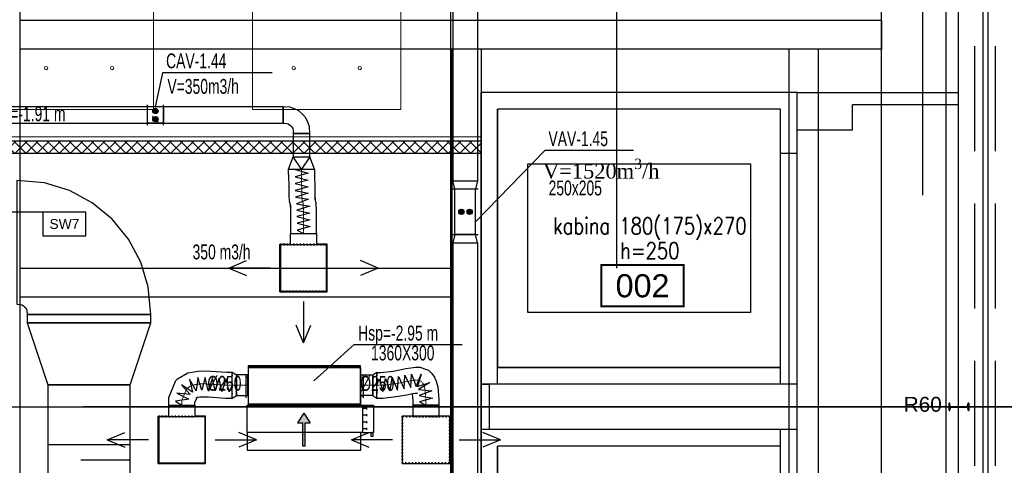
# Model space of a CAD drawing. Header units: centimetres. Extents: x -228435 to 46820, y -89367 to 152985.
# Tile 166 of 252: x 2240 to 14170, y 10292 to 15686. Entities that reach past the tile are written whole.
import ezdxf
from ezdxf.enums import TextEntityAlignment as Align

# ---------------------------------------------------------------- set-up
doc = ezdxf.new("R2010")
doc.units = ezdxf.units.CM
doc.header["$LTSCALE"] = 50
doc.header["$PDMODE"] = 35
doc.header["$PDSIZE"] = 0.1
for name, pattern in [('CADVENT_CENTERLINE', [9.9, 7.4, -1, 0.5, -1]), ('CADVENT_HIDDEN', [0.8, 0.25, -0.55]), ('Kondygnacja  -0_5$0$HIDDEN', [9.525, 6.35, -3.175]), ('Kondygnacja  -0_5$0$HIDDEN2', [4.7625, 3.175, -1.5875]), ('Osie rzutów$0$DASHDOT2', [12.7, 6.35, -3.175, 0, -3.175])]:
    doc.linetypes.add(name, pattern=pattern)
doc.layers.get('0').update_dxf_attribs({"color": 8})
doc.layers.get('DEFPOINTS').update_dxf_attribs({"color": 8})
for name, color, linetype in [('01-103-Went PP_poziom-0_5$0$L_Nawiew', 3, 'Continuous'), ('bgde-nawiewEXP', 1, 'Continuous'), ('bgde-nawiewHIDDEN', 1, 'Continuous'), ('bgde-tekst', 7, 'Continuous'), ('bgde-wywiewEXP', 5, 'Continuous'), ('bgde-wywiewSOL', 5, 'Continuous'), ('bgde_AJ_strzałki', 7, 'Continuous'), ('bgde_redukcja', 3, 'Continuous'), ('bgde_tlumik', 6, 'Continuous'), ('bgde_VAV', 7, 'Continuous'), ('bgde_wymiary tłumik VAV', 7, 'Continuous'), ('Kondygnacja  -0_5$0$ARCH_GK', 8, 'Continuous'), ('Kondygnacja  -0_5$0$ARCH_INFO_ODPORNOŚĆ OGNIOWA', 8, 'Continuous'), ('Kondygnacja  -0_5$0$ARCH_INFO_OPISY_IST', 8, 'Continuous'), ('Kondygnacja  -0_5$0$ARCH_INFO_OPISY_PRZEGRODY', 8, 'Continuous'), ('Kondygnacja  -0_5$0$ARCH_KONSTR_POWYŻEJ RZUTU', 8, 'Kondygnacja  -0_5$0$HIDDEN'), ('Kondygnacja  -0_5$0$ARCH_KONSTR_POWYŻEJ RZUTU_IST', 8, 'Kondygnacja  -0_5$0$HIDDEN2'), ('Kondygnacja  -0_5$0$ARCH_NIEWIDOK_IST', 8, 'Kondygnacja  -0_5$0$HIDDEN'), ('Kondygnacja  -0_5$0$ARCH_STAL_IST', 8, 'Continuous'), ('Kondygnacja  -0_5$0$ARCH_WIDOK_IST', 8, 'Continuous'), ('Kondygnacja  -0_5$0$ARCH_ŚLUSARKA_OKNA_IST', 8, 'Continuous'), ('Kondygnacja  -0_5$0$ARCH_ŻELBET_IST', 8, 'Continuous'), ('Osie rzutów$0$ARCH_INFO_OSIE_IST', 8, 'Osie rzutów$0$DASHDOT2'), ('Osie rzutów$0$ARCH_INFO_OSIE_OPISY_IST', 8, 'Continuous'), ('Pomieszczenia -05$0$ARCH_INFO_AREA_ETYKIETY_200', 8, 'Continuous')]:
    doc.layers.add(name, color=color, linetype=linetype)
for name, color, linetype, lineweight in [('bgde-nawiewCEN', 7, 'Continuous', 13), ('Kondygnacja  -0_5$0$ARCH_INFO_WYMIARY', 8, 'Continuous', 9), ('Kondygnacja  -0_5$0$ARCH_WIDOK', 8, 'Continuous', 13), ('SU Lampy kwadratowe  -05$0$ARCH_SUFITY_PODWIESZANE', 8, 'Continuous', 9)]:
    doc.layers.add(name, color=color, linetype=linetype, lineweight=lineweight)
doc.styles.add('Kondygnacja  -0_5$0$Arial', font='ARIAL.TTF')
doc.styles.add('Kondygnacja  -0_5$0$Romans', font='Romans.shx', dxfattribs={"width": 0.7})
doc.styles.add('Kondygnacja  -0_5$0$ROMANS-50-CM', font='romans.shx', dxfattribs={"width": 0.8, "height": 10})
doc.styles.add('Pomieszczenia -05$0$Arial', font='ARIAL.TTF')
doc.dimstyles.new('Kondygnacja  -0_5$0$Wymiary 1-100', dxfattribs={"dimtxt": 12, "dimasz": 10, "dimexe": 5, "dimexo": 0, "dimgap": 4, "dimtad": 1, "dimrnd": 0.5, "dimzin": 12, "dimdsep": 46, "dimtxsty": 'Kondygnacja  -0_5$0$Romans', "dimblk": 'Kondygnacja  -0_5$0$_Oblique', "dimcen": 10, "dimdle": 10, "dimclrt": 55, "dimazin": 0, "dimtfac": 1, "dimtmove": 1, "dimatfit": 3, "dimfxl": 0, "dimtolj": 1, "dimtzin": 0, "dimarcsym": 0})

# ---------------------------------------------------------------- blocks, each defined once
blk = doc.blocks.new('Osie rzutów')
at = {"layer": 'Osie rzutów$0$ARCH_INFO_OSIE_IST', "ltscale": 10}
for p, q in [((12860, 12510), (12860, 4623.26)), ((13460, 12510), (13460, 4623.26)), ((4436.04, 5600), (15156.54, 5600)), ((15156.54, 5600), (12415.5, 5600))]:
    blk.add_line(p, q, dxfattribs=at)
blk = doc.blocks.new('SU Lampy kwadratowe  -05')
at = {"layer": 'SU Lampy kwadratowe  -05$0$ARCH_SUFITY_PODWIESZANE'}
for points in [[(12320, 6140), (12500, 6140), (12500, 5960), (12320, 5960)], [(12620, 6140), (12800, 6140), (12800, 5960), (12620, 5960)]]:
    blk.add_lwpolyline(points, close=True, dxfattribs=at)
for centre in [(12370, 6010), (12450, 6010), (12670, 6010), (12750, 6010)]:
    blk.add_circle(centre, 2, dxfattribs=at)
blk = doc.blocks.new('Kondygnacja  -0_5$0$konstrukcja istniejąca -0.5')
at = {"layer": 'Kondygnacja  -0_5$0$ARCH_KONSTR_POWYŻEJ RZUTU_IST', "ltscale": 10}
for points in [[(13432, 9825), (13432, 4975), (13382, 4975)], [(12338, 6175), (12338, 5025)], [(13382, 5025), (13382, 6175)], [(12338, 6067.9), (13382, 6067.9), (13382, 6032.9), (12338, 6032.9)], [(12862, 5167.9), (12862, 6032.9)], [(12897, 6032.9), (12897, 5167.9)], [(13270.5, 5167.9), (13270.5, 6032.9)], [(13305.5, 6032.9), (13305.5, 5167.9)], [(12338, 5767.9), (12862, 5767.9)], [(12862, 5732.9), (12338, 5732.9)]]:
    blk.add_lwpolyline(points, dxfattribs=at)
blk = doc.blocks.new('Pomieszczenia -05$0$etykieta_numer')
at = {"color": 0, "linetype": 'ByBlock', "const_width": 2.44}
blk.add_lwpolyline([(-50, -50), (-50, 0), (50, 0), (50, -50)], close=True, dxfattribs=at)
at = {"color": 0, "linetype": 'ByBlock', "style": 'Pomieszczenia -05$0$Arial'}
blk.add_attdef('AECAREA:NUMBER', text='', height=28, dxfattribs=at).set_placement((0, -25), align=Align.MIDDLE)
blk = doc.blocks.new('Kondygnacja  -0_5$0$_Oblique')
at = {"color": 0, "linetype": 'ByBlock', "lineweight": -2}
blk.add_line((-0.5, -0.5), (0.5, 0.5), dxfattribs=at)
blk = doc.blocks.new('*D197')
at = {"layer": 'DEFPOINTS', "color": 0}
for p in [(9196, 79785), (9474, 79785), (9196, 12690)]:
    blk.add_point(p, dxfattribs=at)
at = {"layer": 'Kondygnacja  -0_5$0$ARCH_INFO_WYMIARY', "color": 0, "lineweight": -2}
for p, q in [((9466, 79785), (9479, 79785)), ((9474, 12680), (9474, 79795)), ((9466, 12690), (9479, 12690))]:
    blk.add_line(p, q, dxfattribs=at)
at = {"layer": 'Kondygnacja  -0_5$0$ARCH_INFO_WYMIARY', "color": 0, "lineweight": -2, "xscale": 10, "yscale": 10, "zscale": 10}
for p, rotation in [((9474, 79785), 90), ((9474, 12690), 270)]:
    blk.add_blockref('Kondygnacja  -0_5$0$_Oblique', p, dxfattribs=dict(at, rotation=rotation))
at = {"layer": 'Kondygnacja  -0_5$0$ARCH_INFO_WYMIARY', "color": 55, "insert": (9464, 46238), "char_height": 12, "attachment_point": 5, "rotation": 90, "style": 'Kondygnacja  -0_5$0$Romans'}
blk.add_mtext('\\A1;67095', dxfattribs=at)
blk = doc.blocks.new('*D212')
at = {"layer": 'DEFPOINTS', "color": 0}
for p in [(-30586, 81900), (-30681, 12490), (9064, 12490)]:
    blk.add_point(p, dxfattribs=at)
at = {"layer": 'Kondygnacja  -0_5$0$ARCH_INFO_WYMIARY', "color": 0, "lineweight": -2}
for p, q in [((-30673, 81900), (-30686, 81900)), ((-30681, 81910), (-30681, 12480)), ((-30673, 12490), (-30686, 12490))]:
    blk.add_line(p, q, dxfattribs=at)
at = {"layer": 'Kondygnacja  -0_5$0$ARCH_INFO_WYMIARY', "color": 0, "lineweight": -2, "xscale": 10, "yscale": 10, "zscale": 10}
for p, rotation in [((-30681, 81900), 90), ((-30681, 12490), 270)]:
    blk.add_blockref('Kondygnacja  -0_5$0$_Oblique', p, dxfattribs=dict(at, rotation=rotation))
at = {"layer": 'Kondygnacja  -0_5$0$ARCH_INFO_WYMIARY', "color": 55, "insert": (-30691, 47195), "char_height": 12, "attachment_point": 5, "rotation": 90, "style": 'Kondygnacja  -0_5$0$Romans'}
blk.add_mtext('\\A1;69410.5', dxfattribs=at)
blk = doc.blocks.new('0026')
at = {"layer": 'bgde_VAV'}
for p, q in [((462656, 9859, 1210), (462656, 9814, 1210)), ((462656, 9814, 1210), (462656, 9414, 1210)), ((462656, 9814, 1210), (463056, 9814, 1210)), ((462785, 9784, 1210), (462926, 9643, 1210)), ((463056, 9814, 1210), (463056, 9859, 1210)), ((463056, 9414, 1210), (463056, 9814, 1210)), ((462856, 9714, 1210), (462792, 9714, 1210)), ((462856, 9714, 1210), (462795, 9733, 1210)), ((462856, 9714, 1210), (462795, 9694, 1210)), ((462856, 9714, 1210), (462804, 9751, 1210)), ((462856, 9714, 1210), (462804, 9676, 1210)), ((462856, 9514, 1210), (462804, 9551, 1210)), ((462856, 9714, 1210), (462818, 9765, 1210)), ((462856, 9714, 1210), (462818, 9662, 1210)), ((462856, 9514, 1210), (462818, 9565, 1210)), ((462856, 9714, 1210), (462836, 9775, 1210)), ((462856, 9714, 1210), (462836, 9653, 1210)), ((462856, 9514, 1210), (462836, 9575, 1210)), ((462856, 9714, 1210), (462856, 9778, 1210)), ((462856, 9714, 1210), (462875, 9775, 1210)), ((462856, 9714, 1210), (462893, 9765, 1210)), ((462856, 9714, 1210), (462907, 9751, 1210)), ((462856, 9714, 1210), (462916, 9733, 1210)), ((462856, 9714, 1210), (462920, 9714, 1210)), ((462856, 9714, 1210), (462916, 9694, 1210)), ((462856, 9714, 1210), (462907, 9676, 1210)), ((462856, 9714, 1210), (462893, 9662, 1210)), ((462856, 9714, 1210), (462875, 9653, 1210)), ((462856, 9714, 1210), (462856, 9650, 1210)), ((462856, 9514, 1210), (462856, 9578, 1210)), ((462856, 9514, 1210), (462875, 9575, 1210)), ((462856, 9514, 1210), (462893, 9565, 1210)), ((462856, 9514, 1210), (462907, 9551, 1210)), ((462656, 9414, 1210), (462656, 9369, 1210)), ((462656, 9414, 1210), (463056, 9414, 1210)), ((462856, 9514, 1210), (462792, 9514, 1210)), ((462856, 9514, 1210), (462795, 9533, 1210)), ((462856, 9514, 1210), (462795, 9494, 1210)), ((462856, 9514, 1210), (462804, 9476, 1210)), ((462856, 9514, 1210), (462818, 9462, 1210)), ((462856, 9514, 1210), (462836, 9453, 1210)), ((462856, 9514, 1210), (462916, 9533, 1210)), ((462856, 9514, 1210), (462920, 9514, 1210)), ((462856, 9514, 1210), (462916, 9494, 1210)), ((462856, 9514, 1210), (462907, 9476, 1210)), ((462856, 9514, 1210), (462893, 9462, 1210)), ((462856, 9514, 1210), (462875, 9453, 1210)), ((462856, 9514, 1210), (462856, 9450, 1210)), ((463056, 9369, 1210), (463056, 9414, 1210))]:
    blk.add_line(p, q, dxfattribs=at)
for centre in [(462856, 9714, 1210), (462856, 9514, 1210)]:
    blk.add_ellipse(centre, major_axis=(0, 64), ratio=1, start_param=-1.570796, end_param=4.712389, dxfattribs=at)
blk = doc.blocks.new('06')
at = {"layer": 'bgde_VAV', "color": 3, "linetype": 'Continuous', "lineweight": -2}
for p, q in [((-54870, 68405), (-54870, 68375)), ((-54870, 68375), (-54870, 68125)), ((-54320, 68375), (-54320, 68405)), ((-54320, 68125), (-54320, 68375)), ((-54870, 68125), (-54870, 68095)), ((-54320, 68095), (-54320, 68125))]:
    blk.add_line(p, q, dxfattribs=at)
at = {"layer": 'bgde_VAV', "color": 3, "linetype": 'ByBlock', "lineweight": -2}
for p, q in [((-54320, 68375), (-54870, 68375)), ((-54320, 68125), (-54870, 68125))]:
    blk.add_line(p, q, dxfattribs=at)
at = {"layer": 'bgde_VAV', "color": 3, "linetype": 'Continuous', "lineweight": -3}
for p, q in [((-54595, 68303), (-54627, 68303)), ((-54595, 68303), (-54626, 68313)), ((-54595, 68303), (-54626, 68293)), ((-54595, 68303), (-54621, 68322)), ((-54595, 68303), (-54621, 68284)), ((-54595, 68303), (-54614, 68329)), ((-54595, 68303), (-54614, 68277)), ((-54595, 68303), (-54605, 68334)), ((-54595, 68303), (-54605, 68273)), ((-54595, 68303), (-54595, 68335)), ((-54595, 68303), (-54585, 68334)), ((-54595, 68303), (-54576, 68329)), ((-54595, 68303), (-54569, 68322)), ((-54595, 68303), (-54565, 68313)), ((-54595, 68303), (-54563, 68303)), ((-54595, 68303), (-54565, 68293)), ((-54595, 68303), (-54569, 68284)), ((-54595, 68303), (-54576, 68277)), ((-54595, 68303), (-54585, 68273)), ((-54595, 68303), (-54595, 68271)), ((-54595, 68203), (-54627, 68203)), ((-54595, 68203), (-54626, 68213)), ((-54595, 68203), (-54626, 68193)), ((-54595, 68203), (-54621, 68222)), ((-54595, 68203), (-54621, 68184)), ((-54595, 68203), (-54614, 68229)), ((-54595, 68203), (-54614, 68177)), ((-54595, 68203), (-54605, 68234)), ((-54595, 68203), (-54605, 68173)), ((-54595, 68203), (-54595, 68235)), ((-54595, 68203), (-54585, 68234)), ((-54595, 68203), (-54576, 68229)), ((-54595, 68203), (-54569, 68222)), ((-54595, 68203), (-54565, 68213)), ((-54595, 68203), (-54563, 68203)), ((-54595, 68203), (-54565, 68193)), ((-54595, 68203), (-54569, 68184)), ((-54595, 68203), (-54576, 68177)), ((-54595, 68203), (-54585, 68173)), ((-54595, 68203), (-54595, 68171))]:
    blk.add_line(p, q, dxfattribs=at)
for centre in [(-54595, 68303), (-54595, 68203)]:
    blk.add_ellipse(centre, major_axis=(32, 0), ratio=1, start_param=-1.570796, end_param=4.712389, dxfattribs=at)
blk = doc.blocks.new('*a368')
at = {"layer": 'bgde-tekst'}
blk.add_line((0, 0), (1310, 0), dxfattribs=at)
blk = doc.blocks.new('A$C5B3E7367')
at = {"layer": '01-103-Went PP_poziom-0_5$0$L_Nawiew'}
h = blk.add_hatch(color=256, dxfattribs=at)
h.paths.add_polyline_path([(215, 704), (215, 674), (332, 674), (332, 612), (446, 689), (332, 766), (332, 704)])
h.paths.add_polyline_path([(48, 704), (48, 674), (215, 674), (215, 704)])
for p, q in [((215, 1525), (165, 1525)), ((165, 1525), (165, 1505)), ((165, 1505), (215, 1505)), ((215, 1400), (215, 1530)), ((545, 1530), (215, 1530)), ((215, 1530), (215, 1515)), ((244, 1452), (269, 1452)), ((256, 1452), (256, 1400)), ((326, 1452), (351, 1452)), ((339, 1452), (339, 1400)), ((409, 1452), (434, 1452)), ((421, 1452), (421, 1400)), ((491, 1452), (516, 1452)), ((504, 1452), (504, 1400)), ((545, 1400), (545, 1530)), ((0, 1378), (215, 1378)), ((0, 0), (0, 1378)), ((545, 1400), (215, 1400)), ((215, 1400), (215, 1378)), ((215, 1378), (215, 0)), ((545, 0), (545, 1400)), ((446, 689), (332, 766)), ((332, 704), (332, 766)), ((48, 704), (332, 704)), ((48, 704), (48, 674)), ((48, 674), (332, 674)), ((446, 689), (332, 612)), ((332, 612), (332, 674)), ((215, 0), (0, 0)), ((215, 0), (545, 0))]:
    blk.add_line(p, q, dxfattribs=at)
blk = doc.blocks.new('A$C53CA46B8')
at = {"layer": 'bgde-wywiewSOL'}
for p, q in [((200, 481), (-250, 481)), ((-250, 481), (-250, -879)), ((113, 511), (-162, 511)), ((-137, 481), (-137, 511)), ((88, 481), (88, 511)), ((200, 481), (200, -879)), ((200, -879), (-250, -879)), ((113, -909), (-162, -909)), ((-137, -879), (-137, -909)), ((88, -879), (88, -909))]:
    blk.add_line(p, q, dxfattribs=at)
at = {"layer": '01-103-Went PP_poziom-0_5$0$L_Nawiew'}
blk.add_blockref('A$C5B3E7367', (-795, -894), dxfattribs=at)
blk = doc.blocks.new('strzałki')
at = {"layer": 'bgde_AJ_strzałki'}
for p, q in [((-904, 0), (-691, 90, 3433)), ((-404, 0), (-904, 0)), ((-904, 0), (-691, -90, 3433)), ((404, 0), (904, 0)), ((904, 0), (691, 90, 3433)), ((904, 0), (691, -90, 3433)), ((0, -404), (0, -904)), ((0, -904), (-90, -691, 3433)), ((0, -904), (90, -691, 3433))]:
    blk.add_line(p, q, dxfattribs=at)
blk = doc.blocks.new('t46')
at = {"layer": 'bgde_tlumik'}
for p, q in [((3579, 10353), (2979, 10353)), ((2579, 10166), (3179, 10166)), ((3579, 9978), (2979, 9978))]:
    blk.add_line(p, q, dxfattribs=at)
blk.add_lwpolyline([(2579, 9791), (3579, 9791), (3579, 10541), (2579, 10541)], close=True, dxfattribs=at)

msp = doc.modelspace()

# ---------------------------------------------------------------- hatches: boundary and pattern name
at = {"layer": 'Kondygnacja  -0_5$0$ARCH_GK', "linetype": 'Continuous', "lineweight": -3}
h = msp.add_hatch(dxfattribs=at)
h.set_pattern_fill('ANSI37', color=256, scale=30, angle=-360, style=0)
h.set_pattern_definition([(45, (-121140, -45000), (-67.35192, 67.35192), []), (135, (-121140, -45000), (-67.35192, -67.35192), [])])
h.paths.add_polyline_path([(-10590, 14220), (-10440, 14070), (1900, 14070), (1975, 14107.5), (1975, 14220)], flags=0)
h.paths.add_polyline_path([(1975, 14220), (1975, 14107.5), (2050, 14070), (7830, 14070), (7830, 14220)], flags=0)

# ---------------------------------------------------------------- linework, layer by layer
at = {"layer": 'bgde-nawiewCEN', "linetype": 'CADVENT_CENTERLINE', "ltscale": 0.06}
for p, q in [((5655.556, 13811.696), (5655.556, 13876.418)), ((5656.707, 13650.809), (5655.556, 13811.696)), ((5658.02, 13582.803), (5656.707, 13650.809)), ((5659.711, 13537.836), (5658.02, 13582.803)), ((5661.698, 13510.789), (5659.711, 13537.836)), ((5663.895, 13496.541), (5661.698, 13510.789)), ((5666.218, 13489.972), (5663.895, 13496.541)), ((5668.583, 13485.964), (5666.218, 13489.972)), ((5670.906, 13479.395), (5668.583, 13485.964)), ((5673.103, 13465.147), (5670.906, 13479.395)), ((5675.09, 13438.1), (5673.103, 13465.147)), ((5676.781, 13393.133), (5675.09, 13438.1)), ((5678.094, 13325.127), (5676.781, 13393.133)), ((5679.245, 13164.24), (5678.094, 13325.127)), ((5679.245, 13099.518), (5679.245, 13164.24)), ((4205.785, 11082.329), (4264.815, 11222.701)), ((4264.815, 11222.701), (4334.462, 11263.685)), ((4334.462, 11263.685), (4427.184, 11277.903)), ((4427.184, 11277.903), (4540.22, 11275.498)), ((4540.22, 11275.498), (4743.503, 11261.401)), ((4743.503, 11261.401), (4816.195, 11261.401)), ((4816.195, 11261.401), (4866.195, 11261.401)), ((4866.195, 11261.401), (5006.195, 11261.401)), ((5010.195, 11261.401), (5006.195, 11261.401)), ((6370.195, 11261.401), (6374.195, 11261.401)), ((6516.99, 11261.401), (6374.195, 11261.401)), ((6566.99, 11261.401), (6516.99, 11261.401)), ((6628.859, 11261.401), (6566.99, 11261.401)), ((6796.883, 11279.901), (6628.859, 11261.401)), ((6886.674, 11296.405), (6796.883, 11279.901)), ((6961.326, 11311.86), (6886.674, 11296.405)), ((7022.058, 11321.85), (6961.326, 11311.86)), ((7070.095, 11321.963), (7022.058, 11321.85)), ((7106.657, 11307.782), (7070.095, 11321.963)), ((7132.967, 11274.896), (7106.657, 11307.782)), ((7150.247, 11218.888), (7132.967, 11274.896)), ((7162.605, 11077.599), (7150.247, 11218.888)), ((4205.785, 11019.853), (4205.785, 11082.329)), ((7162.605, 11019.853), (7162.605, 11077.599))]:
    msp.add_line(p, q, dxfattribs=at)
at = {"layer": 'bgde-nawiewEXP', "linetype": 'Continuous'}
for points in [[(160.471, 14432.094), (5430.556, 14432.094), (5475.065, 14430.173), (5493.825, 14424.482), (5511.114, 14415.241), (5526.268, 14402.804), (5538.705, 14387.65), (5547.946, 14370.361), (5553.636, 14351.602), (5555.558, 14307.093), (5755.558, 14307.095), (5749.794, 14390.62), (5732.722, 14446.898), (5704.999, 14498.764), (5667.689, 14544.226), (5622.228, 14581.535), (5570.362, 14609.258), (5514.083, 14626.33), (5430.556, 14632.094), (5430.556, 14432.094), (5430.556, 14632.094), (160.471, 14632.094)], [(5498.056, 13876.418), (5555.556, 14026.418), (5755.556, 14026.418), (5755.556, 14307.094), (5555.556, 14307.094), (5555.556, 14026.418), (5755.556, 14026.418), (5655.556, 13876.418), (5555.556, 14026.418)], [(5498.056, 13876.418), (5813.056, 13876.418), (5755.556, 14026.418)], [(5498.056, 13811.152), (5498.056, 13876.418), (5813.056, 13876.418), (5813.056, 13812.241), (5814.199, 13652.475), (5815.497, 13585.249), (5817.175, 13540.632), (5819.152, 13513.711), (5821.343, 13499.499)], [(5498.056, 13811.152), (5499.215, 13649.143), (5500.543, 13580.357), (5502.247, 13535.041), (5504.243, 13507.866), (5506.446, 13493.582), (5519.467, 13433.741), (5521.843, 13427.022), (5524.209, 13423.014), (5526.479, 13416.596)], [(5521.745, 12959.518), (5521.745, 13099.518), (5836.745, 13099.518), (5836.745, 13164.784), (5835.586, 13326.793), (5834.258, 13395.579), (5832.554, 13440.896), (5830.558, 13468.07), (5828.355, 13482.354), (5817.94, 13530.222)], [(5516.861, 13445.714), (5517.626, 13435.304), (5519.304, 13390.687), (5520.602, 13323.461), (5521.745, 13163.695), (5521.745, 13099.518), (5836.745, 13099.518), (5836.745, 12959.518)], [(5391.745, 12392.018), (5966.745, 12392.018), (5966.745, 12967.018), (5836.745, 12967.018)], [(5391.745, 12392.018), (5391.745, 12967.018), (5521.745, 12967.018)], [(6566.99, 11416.479), (6615.592, 11416.479), (6763.695, 11432.786), (6844.769, 11447.688), (6917.774, 11462.801), (6980.933, 11473.191), (7034.494, 11478.352), (7090.937, 11478.484), (7144.226, 11459.823), (7191.309, 11441.562), (7232.086, 11402.389), (7267.174, 11358.53), (7285.28, 11309.423), (7306.385, 11241.017), (7320.105, 11084.156), (7320.105, 11019.853), (7005.105, 11019.853), (7005.105, 10887.353)], [(4048.285, 11019.853), (4048.285, 11113.157), (4133.904, 11316.756), (4151.691, 11338.775), (4275.661, 11411.726), (4401.614, 11431.039), (4430.46, 11433.793), (4554.356, 11431.158), (4751.515, 11417.485), (4816.195, 11417.485)], [(4816.195, 11388.811), (4816.195, 11418.901), (4866.195, 11386.401), (4866.195, 11309.236)], [(4816.195, 11386.667), (4816.195, 11415.691)], [(4816.195, 11386.667), (4816.195, 11375.141)], [(4816.195, 11289.719), (4816.195, 11381.312)], [(4816.195, 11282.469), (4816.195, 11365.021)], [(4866.195, 11136.401), (5006.195, 11136.401), (5006.195, 11386.401), (4866.195, 11386.401), (4866.195, 11261.401)], [(4866.195, 11309.236), (4866.195, 11349.789)], [(5006.195, 11136.401), (5006.195, 11386.401), (5010.195, 11386.401)], [(6370.195, 11136.401), (6374.195, 11136.401), (6374.195, 11386.401), (6370.195, 11386.401)], [(6516.99, 11136.401), (6516.99, 11386.401), (6566.99, 11418.901), (6566.99, 11392.288)], [(6566.99, 11390.514), (6566.99, 11415.75)], [(6566.99, 11390.514), (6566.99, 11375.62)], [(6566.99, 11321.673), (6566.99, 11384.237)], [(6566.99, 11288.917), (6566.99, 11365.163)], [(4816.195, 11282.469), (4816.195, 11267.125)], [(4816.195, 11174.039), (4816.195, 11276.48)], [(4816.195, 11165.93), (4816.195, 11253.652)], [(4866.195, 11173.013), (4866.195, 11309.236)], [(4866.195, 11309.236), (4866.195, 11261.401)], [(4866.195, 11136.401), (4866.195, 11261.401), (4866.195, 11213.565)], [(6566.99, 11321.673), (6566.99, 11295.856)], [(6566.99, 11288.917), (6566.99, 11268.282)], [(6566.99, 11201.128), (6566.99, 11281.643)], [(6566.99, 11171.201), (6566.99, 11253.794)], [(4048.285, 11019.853), (4363.285, 11019.853), (4363.285, 11051.501), (4389.27, 11113.294)], [(4377.939, 11106.626), (4393.264, 11115.644), (4433.464, 11121.808)], [(4423.908, 11122.012), (4526.084, 11119.838), (4735.49, 11105.316), (4816.195, 11105.316), (4816.195, 11103.901), (4866.195, 11136.401), (4866.195, 11145.916)], [(4816.195, 11165.93), (4816.195, 11155.755)], [(4816.195, 11109.534), (4816.195, 11162.815)], [(4816.195, 11105.316), (4816.195, 11146.822)], [(4866.195, 11173.013), (4866.195, 11145.916)], [(4866.195, 11145.916), (4866.195, 11173.013)], [(4866.195, 11145.916), (4866.195, 11136.401)], [(5006.195, 11136.401), (5010.195, 11136.401)], [(6516.99, 11136.401), (6566.99, 11103.901), (6566.99, 11106.323)], [(6566.99, 11201.128), (6566.99, 11179.241)], [(6566.99, 11171.201), (6566.99, 11156.913)], [(6566.99, 11106.323), (6642.127, 11106.323), (6830.07, 11127.017), (6928.579, 11145.123), (7004.877, 11160.918), (7063.184, 11170.51)], [(6566.99, 11115.89), (6566.99, 11167.192)], [(6566.99, 11106.323), (6566.99, 11146.881)], [(6566.99, 11115.89), (6566.99, 11110.754)], [(6997.38, 11159.366), (7005.105, 11071.043), (7005.105, 11019.853), (7320.105, 11019.853), (7320.105, 10887.353)], [(7032.128, 11165.401), (7049.253, 11165.441)], [(4048.285, 10879.853), (4048.285, 11019.853), (4363.285, 11019.853), (4363.285, 10879.853)], [(3918.285, 10312.353), (4493.285, 10312.353), (4493.285, 10887.353), (4363.285, 10887.353)], [(3918.285, 10312.353), (3918.285, 10887.353), (4048.285, 10887.353)]]:
    msp.add_lwpolyline(points, dxfattribs=at)
at = {"layer": 'bgde-nawiewEXP'}
msp.add_lwpolyline([(5655.556, 13876.418), (5576.806, 13873.83), (5734.344, 13827.187), (5576.942, 13786.196), (5734.615, 13745.843), (5577.388, 13704.293), (5735.295, 13664.004), (5578.416, 13620.676), (5736.75, 13584.595), (5580.838, 13538.268), (5740.563, 13514.652), (5594.889, 13455.919), (5754.427, 13427.313), (5598.303, 13381.572), (5756.561, 13344.908), (5599.609, 13302.915), (5757.468, 13264.574), (5600.226, 13222.269), (5757.886, 13180.979), (5600.471, 13139.281), (5679.245, 13099.518)], dxfattribs=at)
at = {"layer": 'bgde-nawiewEXP', "linetype": 'Continuous'}
for points in [[(5399.245, 12399.518), (5959.245, 12399.518), (5959.245, 12959.518), (5399.245, 12959.518)], [(5010.195, 11486.401), (6370.195, 11486.401), (6370.195, 11496.401), (5010.195, 11496.401)], [(5010.195, 11036.401), (6370.195, 11036.401), (6370.195, 11486.401), (5010.195, 11486.401)], [(6374.195, 11136.401), (6374.195, 11386.401), (6516.99, 11386.401), (6516.99, 11136.401)], [(3925.785, 10319.853), (4485.785, 10319.853), (4485.785, 10879.853), (3925.785, 10879.853)], [(6875.105, 10312.353), (7450.105, 10312.353), (7450.105, 10887.353), (6875.105, 10887.353)]]:
    msp.add_lwpolyline(points, close=True, dxfattribs=at)
at = {"layer": 'bgde-nawiewHIDDEN', "linetype": 'CADVENT_HIDDEN'}
for points in [[(5521.745, 13099.518), (5836.745, 13099.518)], [(4816.195, 11417.485), (4816.195, 11415.691)], [(4816.195, 11381.312), (4816.195, 11388.811)], [(4816.195, 11365.021), (4816.195, 11375.141)], [(5010.195, 11136.401), (5010.195, 11386.401)], [(6370.195, 11136.401), (6370.195, 11386.401)], [(6566.99, 11416.479), (6566.99, 11415.75)], [(6566.99, 11384.237), (6566.99, 11392.288)], [(6566.99, 11365.163), (6566.99, 11375.62)], [(4816.195, 11276.48), (4816.195, 11289.719)], [(4816.195, 11253.652), (4816.195, 11267.125)], [(6566.99, 11281.643), (6566.99, 11295.856)], [(6566.99, 11253.794), (6566.99, 11268.282)], [(4816.195, 11162.815), (4816.195, 11174.039)], [(4816.195, 11146.822), (4816.195, 11155.755)], [(4816.195, 11105.316), (4816.195, 11109.534)], [(6566.99, 11167.192), (6566.99, 11179.241)], [(6566.99, 11146.881), (6566.99, 11156.913)], [(6566.99, 11106.323), (6566.99, 11110.754)], [(4048.285, 11019.853), (4363.285, 11019.853)], [(7005.105, 11019.853), (7320.105, 11019.853)], [(3925.785, 10319.853), (3925.785, 10879.853), (4363.285, 10879.853), (4048.285, 10879.853)], [(3925.785, 10319.853), (4485.785, 10319.853), (4485.785, 10879.853), (4048.285, 10879.853)]]:
    msp.add_lwpolyline(points, dxfattribs=at)
for points in [[(5391.745, 12392.018), (5966.745, 12392.018), (5966.745, 12967.018), (5391.745, 12967.018)], [(5391.745, 12967.018), (5391.745, 12967.018)], [(5399.245, 12399.518), (5399.245, 12959.518), (5959.245, 12959.518), (5959.245, 12399.518)], [(5399.245, 12959.518), (5399.245, 12959.518)], [(5399.245, 12959.518), (5399.245, 12959.518)], [(5521.745, 12959.518), (5836.745, 12959.518), (5533.734, 12959.518)], [(5959.245, 12959.518), (5959.245, 12959.518)], [(5966.745, 12967.018), (5966.745, 12967.018)], [(5391.745, 12392.018), (5391.745, 12392.018)], [(5399.245, 12399.518), (5399.245, 12399.518)], [(5959.245, 12399.518), (5959.245, 12399.518)], [(5966.745, 12392.018), (5966.745, 12392.018)], [(3918.285, 10312.353), (4493.285, 10312.353), (4493.285, 10887.353), (3918.285, 10887.353)], [(3918.285, 10887.353), (3918.285, 10887.353)], [(3925.785, 10879.853), (3925.785, 10879.853)], [(3925.785, 10879.853), (3925.785, 10879.853)], [(4485.785, 10879.853), (4485.785, 10879.853)], [(4493.285, 10887.353), (4493.285, 10887.353)], [(6875.105, 10312.353), (6875.105, 10887.353), (7450.105, 10887.353), (7450.105, 10312.353)], [(6882.605, 10319.853), (6882.605, 10879.853), (7442.605, 10879.853), (7442.605, 10319.853)], [(6882.605, 10879.853), (6882.605, 10879.853)], [(7005.105, 10879.853), (7320.105, 10879.853), (7017.094, 10879.853)], [(7442.605, 10879.853), (7442.605, 10879.853)], [(7442.605, 10879.853), (7442.605, 10879.853)], [(3918.285, 10312.353), (3918.285, 10312.353)], [(3925.785, 10319.853), (3925.785, 10319.853)], [(4485.785, 10319.853), (4485.785, 10319.853)], [(4493.285, 10312.353), (4493.285, 10312.353)], [(6875.105, 10312.353), (6875.105, 10312.353)], [(6882.605, 10319.853), (6882.605, 10319.853)], [(7442.605, 10319.853), (7442.605, 10319.853)]]:
    msp.add_lwpolyline(points, close=True, dxfattribs=at)
at = {"layer": 'bgde-nawiewHIDDEN'}
for points in [[(4816.195, 11261.401), (4779.606, 11183.019), (4740.631, 11341.775), (4690.144, 11186.565), (4658.5, 11346.333), (4607.548, 11191.995), (4575.596, 11352.13), (4524.98, 11197.498), (4488.631, 11356.725), (4447.328, 11199.661), (4398.455, 11355.036), (4379.684, 11193.927), (4297.67, 11334.296), (4332.859, 11177.073), (4199.124, 11267.644), (4306.505, 11147.414), (4145.257, 11166.369), (4289.686, 11092.362), (4128.582, 11067.732), (4205.785, 11019.853)], [(6566.99, 11261.401), (6593.729, 11340.413), (6640.349, 11184.428), (6673.367, 11344.34), (6729.252, 11191.402), (6752.348, 11352.904), (6815.703, 11203.168), (6829.005, 11365.367), (6899.666, 11218.685), (6907.69, 11381.201), (6977.728, 11234.83), (6989.322, 11396.93), (7044.506, 11244.595), (7103.679, 11395.177), (7058.973, 11245.351), (7210.572, 11294.072), (7071.787, 11209.637), (7233.553, 11194.669), (7080.607, 11138.456), (7239.972, 11105.669), (7083.571, 11060.14), (7162.605, 11019.853)]]:
    msp.add_lwpolyline(points, dxfattribs=at)
at = {"layer": 'bgde-tekst'}
msp.add_lwpolyline([(6291.024, 11752.638), (5804.371, 11314.271), (5804.371, 11314.271)], dxfattribs=at)
at = {"layer": 'bgde-tekst', "elevation": 1920}
msp.add_lwpolyline([(6291.024, 11752.638), (5804.371, 11314.271), (5804.371, 11314.271)], dxfattribs=at)
at = {"layer": 'bgde-wywiewEXP', "linetype": 'Continuous'}
for p, q in [((7488.151, 15947.55), (7488.15, 13735.966)), ((7788.154, 15947.547), (7788.15, 13735.966))]:
    msp.add_line(p, q, dxfattribs=at)
for points in [[(2204.379, 12240.695), (2248.888, 12238.773), (2267.649, 12233.082), (2284.939, 12223.84), (2300.094, 12211.403), (2312.532, 12196.248), (2321.774, 12178.957), (2327.465, 12160.197), (2329.386, 12115.686), (3829.386, 12115.686), (3798.642, 12452.832), (3707.593, 12752.983), (3559.736, 13029.603), (3360.755, 13272.063), (3118.295, 13471.044), (2841.674, 13618.901), (2541.524, 13709.951), (2204.394, 13740.695), (2204.386, 12990.695)], [(7788.15, 13735.966), (7763.15, 13635.966), (7513.15, 13635.966), (7488.15, 13735.966)], [(7788.15, 12985.966), (7763.15, 13085.966), (7513.15, 13085.966), (7488.15, 12985.966)], [(2329.386, 12015.686), (3829.386, 12015.686), (3829.386, 12115.686), (2329.386, 12115.686)], [(2329.386, 12015.686), (2579.386, 11265.686), (3579.386, 11265.686), (3829.386, 12015.686)], [(2579.386, 8640.686), (3579.386, 8640.686), (3579.386, 11265.686), (2579.386, 11265.686)]]:
    msp.add_lwpolyline(points, close=True, dxfattribs=at)
for points in [[(7788.15, 12985.966), (7788.15, 6674.997), (7488.15, 6674.997), (7788.15, 6674.997), (7788.15, 6549.997), (7779.127, 6549.997)], [(7488.15, 12985.966), (7488.15, 6549.997)]]:
    msp.add_lwpolyline(points, dxfattribs=at)
at = {"layer": 'bgde_VAV'}
for p, q in [((3971.078, 15044.873, 21.417), (3882.755, 14632.094)), ((5297.45, 15044.873, 21.417), (3971.078, 15044.873, 21.417)), ((3784.405, 14632.094), (3784.405, 14432.094)), ((3984.405, 14632.094), (3984.405, 14432.094)), ((8603.705, 14102.786, 21.417), (7763.15, 13240.208)), ((9676.886, 14102.786, 21.417), (8603.705, 14102.786, 21.417))]:
    msp.add_line(p, q, dxfattribs=at)
at = {"layer": 'Kondygnacja  -0_5$0$ARCH_GK', "linetype": 'Continuous', "lineweight": -3}
for p, q in [((-10590, 14220), (7830, 14220)), ((7830, 14070), (7830, 14220)), ((2050, 14070), (7830, 14070))]:
    msp.add_line(p, q, dxfattribs=at)
at = {"layer": 'Kondygnacja  -0_5$0$ARCH_INFO_OPISY_PRZEGRODY'}
msp.add_lwpolyline([(2521.996, 13356.788), (1545.376, 13356.788)], dxfattribs=at)
msp.add_lwpolyline([(2521.996, 13068.788), (3041.996, 13068.788), (3041.996, 13356.788), (2521.996, 13356.788), (2521.996, 13068.788)], close=True, dxfattribs=at)
at = {"layer": 'Kondygnacja  -0_5$0$ARCH_NIEWIDOK_IST', "ltscale": 4}
for p, q in [((13810, 28700), (13810, 4650)), ((14060, 28700), (14060, 4400))]:
    msp.add_line(p, q, dxfattribs=at)
at = {"layer": 'Kondygnacja  -0_5$0$ARCH_STAL_IST'}
for p, q in [((13503.8, 11045), (13500, 11045)), ((13500, 11045), (13500, 10955)), ((13500, 10955), (13500, 11045)), ((13500, 11045), (13503.8, 11045)), ((13515.764, 11008.2), (13511.3, 11037.5)), ((13515.764, 10991.8), (13511.3, 10962.5)), ((13520.264, 11003.7), (13719.736, 11003.7)), ((13520.264, 10996.3), (13719.736, 10996.3)), ((13724.236, 11008.2), (13728.7, 11037.5)), ((13724.236, 10991.8), (13728.7, 10962.5)), ((13736.2, 11045), (13740, 11045)), ((13740, 11045), (13736.2, 11045)), ((13740, 11045), (13740, 10955)), ((13740, 10955), (13740, 11045)), ((13500, 10955), (13503.8, 10955)), ((13740, 10955), (13736.2, 10955))]:
    msp.add_line(p, q, dxfattribs=at)
for centre, radius, start, end in [((13503.8, 11037.5), 7.5, 0, 90), ((13503.8, 11037.5), 7.5, 0, 90), ((13520.264, 11008.2), 4.5, 180, 270), ((13520.264, 10991.8), 4.5, 90, 180), ((13719.736, 11008.2), 4.5, 270, 0), ((13719.736, 10991.8), 4.5, 0, 90), ((13736.2, 11037.5), 7.5, 90, 180), ((13736.2, 11037.5), 7.5, 90, 180), ((13503.8, 10962.5), 7.5, 270, 0), ((13736.2, 10962.5), 7.5, 180, 270)]:
    msp.add_arc(centre, radius, start, end, dxfattribs=at)
at = {"layer": 'Kondygnacja  -0_5$0$ARCH_WIDOK'}
msp.add_lwpolyline([(-10640, 5355), (-10640, 14270), (7830, 14270)], dxfattribs=at)
at = {"layer": 'Kondygnacja  -0_5$0$ARCH_WIDOK_IST'}
msp.add_line((13610, 28700), (13610, 4850), dxfattribs=at)
for points in [[(8030, 11475), (11460, 11475), (11460, 14605), (8030, 14605)], [(11095, 12140), (8395, 12140), (8395, 13940), (11095, 13940)], [(8030, 7395), (11460, 7395), (11460, 10525), (8030, 10525)]]:
    msp.add_lwpolyline(points, close=True, dxfattribs=at)
at = {"layer": 'Kondygnacja  -0_5$0$ARCH_ŚLUSARKA_OKNA_IST'}
for p, q in [((13910, 28700), (13910, 4550)), ((13970, 28700), (13970, 4490))]:
    msp.add_line(p, q, dxfattribs=at)
at = {"layer": 'Kondygnacja  -0_5$0$ARCH_ŻELBET_IST', "ltscale": 4}
for p, q in [((11660, 14805), (7830, 14805)), ((7830, 10725), (7830, 14805)), ((11660, 7195), (11660, 14805)), ((11660, 14805), (13610, 14805)), ((11460, 14605), (8030, 14605)), ((8030, 11275), (8030, 14605)), ((11460, 11275), (11460, 14605)), ((13610, 14655), (12330, 14655)), ((12330, 14355), (12330, 14655)), ((12330, 14355), (12330, 14655)), ((11660, 14070), (11660, 14355)), ((11660, 14355), (12330, 14355)), ((11660, 14070), (11660, 14355)), ((11660, 14355), (12330, 14355)), ((11460, 14070), (11660, 14070)), ((11460, 14070), (11660, 14070)), ((11460, 11475), (8030, 11475)), ((11660, 11275), (7830, 11275)), ((7830, 11275), (7930, 11275)), ((7930, 11275), (7930, 10725)), ((11560, 11275), (11560, 10725)), ((7830, 7195), (7830, 10725)), ((11660, 10725), (7830, 10725)), ((11460, 7395), (11460, 10725)), ((8030, 7395), (8030, 10525)), ((11460, 10525), (8030, 10525))]:
    msp.add_line(p, q, dxfattribs=at)

# ---------------------------------------------------------------- block references
at = {"layer": '01-103-Went PP_poziom-0_5$0$L_Nawiew', "xscale": -1, "rotation": 270}
msp.add_blockref('A$C53CA46B8', (5889.056, 11270.848, -667.184), dxfattribs=at)
at = {"layer": 'bgde-tekst'}
for p in [(6291.024, 11752.638), (6291.024, 11752.638, 1920)]:
    msp.add_blockref('*a368', p, dxfattribs=at)
at = {"layer": 'bgde_AJ_strzałki'}
for p in [(5679.248, 12679.518, -1047), (4205.787, 10599.853, -1147), (7162.607, 10599.853, -1513)]:
    msp.add_blockref('strzałki', p, dxfattribs=at)
at = {"layer": 'bgde_redukcja', "rotation": 270}
msp.add_blockref('06', (-60611.815, -41234.129), dxfattribs=at)
at = {"layer": 'bgde_tlumik'}
msp.add_blockref('t46', (0, 0), dxfattribs=at)
at = {"layer": 'bgde_VAV', "xscale": 0.4999999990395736, "yscale": 0.4999999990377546, "zscale": 0.4999999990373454, "rotation": 180}
msp.add_blockref('0026', (235312.213, 19338.953, -605), dxfattribs=at)
at = {"layer": 'Kondygnacja  -0_5$0$ARCH_KONSTR_POWYŻEJ RZUTU', "xscale": 10, "yscale": 10, "zscale": 10}
msp.add_blockref('Kondygnacja  -0_5$0$konstrukcja istniejąca -0.5', (-121140, -45000), dxfattribs=at)
at = {"layer": 'Osie rzutów$0$ARCH_INFO_OSIE_OPISY_IST', "xscale": 10, "yscale": 10, "zscale": 10}
msp.add_blockref('Osie rzutów', (-121140, -45000), dxfattribs=at)
at = {"layer": 'Pomieszczenia -05$0$ARCH_INFO_AREA_ETYKIETY_200', "linetype": 'Continuous', "lineweight": -3, "xscale": 10, "yscale": 10, "zscale": 10}
msp.add_blockref('Pomieszczenia -05$0$etykieta_numer', (9786.774, 12715.525), dxfattribs=at).add_auto_attribs({'AECAREA:NUMBER': '002'})
at = {"layer": 'SU Lampy kwadratowe  -05$0$ARCH_SUFITY_PODWIESZANE', "xscale": 10, "yscale": 10, "zscale": 10}
msp.add_blockref('SU Lampy kwadratowe  -05', (-121140, -45000), dxfattribs=at)

# ---------------------------------------------------------------- texts
at = {"layer": 'bgde-tekst', "width": 0.7}
for s, p in [('Hsp=-1.91 m ', (1825.985, 14457.884)), ('Hsp=-1.91 m ', (1825.985, 14457.884, 1920)), ('350 m3/h ', (4334.769, 12785.239)), ('350 m3/h ', (4334.769, 12785.239, 1920)), ('Hsp=-2.95 m ', (6341.024, 11802.638)), ('Hsp=-2.95 m ', (6341.024, 11802.638, 1920)), ('1360X300', (6497.205, 11561.861, 1920)), ('%%c250', (4514.296, 11194.898, -247.683)), ('%%c250', (6366.276, 11192.993, 1920))]:
    msp.add_text(s, height=180, dxfattribs=at).set_placement(p)
at = {"layer": 'bgde_VAV', "width": 0.7}
for s, p in [('CAV-1.44', (4014.021, 15097.892, 1941.417)), ('V=350m3/h ', (4029.726, 14789.36, 1920)), ('VAV-1.45', (8646.648, 14155.805, 1941.417))]:
    msp.add_text(s, height=180, dxfattribs=at).set_placement(p)
at = {"layer": 'bgde_VAV', "insert": (8580.439, 14004.571, 1920), "char_height": 180, "width": 550.56944, "attachment_point": 1}
msp.add_mtext('\\A1;{\\fTimes New Roman|b0|i0|c238|p18;V=1520m\\H0.7x;\\S3^ ;\\H1.4286x;/h}', dxfattribs=at)
at = {"layer": 'bgde_wymiary tłumik VAV', "width": 0.7}
msp.add_text('250x205', height=180, dxfattribs=at).set_placement((8648.447, 13559.455, 1920))
at = {"layer": 'Kondygnacja  -0_5$0$ARCH_INFO_ODPORNOŚĆ OGNIOWA', "insert": (13181.826, 11179.054), "char_height": 180, "width": 533.32525, "attachment_point": 5, "style": 'Kondygnacja  -0_5$0$Arial'}
msp.add_mtext('\\PR60', dxfattribs=at)
at = {"layer": 'Kondygnacja  -0_5$0$ARCH_INFO_OPISY_IST', "insert": (9875.5, 13040), "char_height": 200, "width": 3018.50613, "attachment_point": 5, "line_spacing_factor": 0.9, "style": 'Kondygnacja  -0_5$0$ROMANS-50-CM'}
msp.add_mtext('kabina 180(175)x270\\Ph=250', dxfattribs=at)
at = {"layer": 'Kondygnacja  -0_5$0$ARCH_INFO_OPISY_PRZEGRODY', "insert": (2781.996, 13212.788), "char_height": 120, "width": 520, "attachment_point": 5, "style": 'Kondygnacja  -0_5$0$Arial'}
msp.add_mtext('SW7', dxfattribs=at)

# ---------------------------------------------------------------- dimensions: what is measured, and where the dimension line sits
at = {"layer": 'Kondygnacja  -0_5$0$ARCH_INFO_WYMIARY'}
for base, p1, p2, picture, middle in [((-30681.114, 12489.5), (-30586.301, 81900), (9064, 12489.5), '*D212', (-30691.114, 47194.75)), ((9474.093, 79785), (9196, 12690), (9196, 79785), '*D197', (9464.093, 46237.5))]:
    dim = msp.add_linear_dim(base=base, p1=p1, p2=p2, angle=90, dimstyle='Kondygnacja  -0_5$0$Wymiary 1-100', dxfattribs=at)
    dim.commit()
    dim.dimension.update_dxf_attribs({"geometry": picture, "text_midpoint": middle})

doc.saveas('drawing.dxf')
